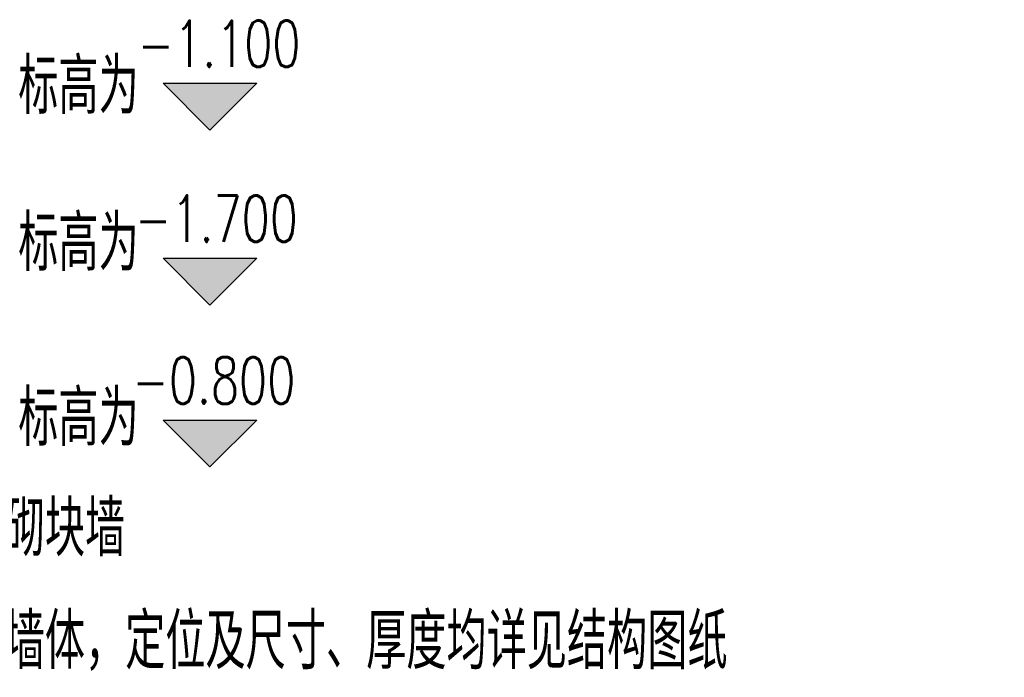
# Model space of a CAD drawing. Extents: x 797781 to 1255204, y 21234 to 1024248.
# Tile 171 of 256: x 995074 to 1001384, y 173296 to 177511. Entities that reach past the tile are written whole.
import ezdxf

# ---------------------------------------------------------------- set-up
doc = ezdxf.new("R2010")
doc.units = 0
doc.header["$LTSCALE"] = 1000
doc.header["$MEASUREMENT"] = 0
for name, color, linetype in [('230303生产综合楼-平面图_t8$0$PUB_TEXT', 7, 'Continuous'), ('DIM_ELEV', 3, 'Continuous'), ('PUB_TEXT', 7, 'Continuous')]:
    doc.layers.add(name, color=color, linetype=linetype)
doc.styles.add('230303生产综合楼-平面图_t8$0$_TCH_DIM', font='SIMPLEX', dxfattribs={"bigfont": 'GBCBIG'})
doc.styles.add('_TCH_DIM', font='SIMPLEX', dxfattribs={"bigfont": 'GBCBIG'})

# ---------------------------------------------------------------- blocks, each defined once
blk = doc.blocks.new('230303生产综合楼-平面图_t8$0$TL')
at = {"layer": 'DIM_ELEV'}
for points in [[(985307.7, -24314.1), (985007.7, -24014.1), (985607.7, -24014.1)], [(985307.7, -25435.3), (985007.7, -25135.3), (985607.7, -25135.3)], [(985307.7, -26472.6), (985007.7, -26172.6), (985607.7, -26172.6)]]:
    blk.add_hatch(color=256, dxfattribs=at).paths.add_polyline_path(points)
for p, q in [((985307.7, -24314.1), (985007.7, -24014.1)), ((985007.7, -24014.1), (985607.7, -24014.1)), ((985307.7, -24314.1), (985607.7, -24014.1)), ((985307.7, -25435.3), (985007.7, -25135.3)), ((985007.7, -25135.3), (985607.7, -25135.3)), ((985307.7, -25435.3), (985607.7, -25135.3)), ((985307.7, -26472.6), (985007.7, -26172.6)), ((985007.7, -26172.6), (985607.7, -26172.6)), ((985307.7, -26472.6), (985607.7, -26172.6))]:
    blk.add_line(p, q, dxfattribs=at)
at = {"layer": '230303生产综合楼-平面图_t8$0$PUB_TEXT', "style": '230303生产综合楼-平面图_t8$0$_TCH_DIM'}
for s, height, p in [('降板区域，标高为', 357.45, (982792.3, -24211.5)), ('降板区域，标高为', 357.45, (982792.3, -25217.3)), ('降板区域，标高为', 357.45, (982792.3, -26338.5)), ('加气混凝土砌块墙', 357.45, (982705.6, -27045.1)), ('钢筋混凝土墙体，定位及尺寸、厚度均详见结构图纸', 357.447, (982705.6, -27769))]:
    blk.add_text(s, height=height, dxfattribs=at).set_placement(p)
at = {"layer": 'PUB_TEXT', "style": '_TCH_DIM', "width": 0.705882}
for s, p in [('-1.100', (984844.2, -23909.1)), ('-1.700', (984827.2, -25030.3)), ('-0.800', (984810.2, -26067.6))]:
    blk.add_text(s, height=297.5, dxfattribs=at).set_placement(p)

msp = doc.modelspace()

# ---------------------------------------------------------------- block references
msp.add_blockref('230303生产综合楼-平面图_t8$0$TL', (10985.6, 201117.4))

doc.saveas('drawing.dxf')
